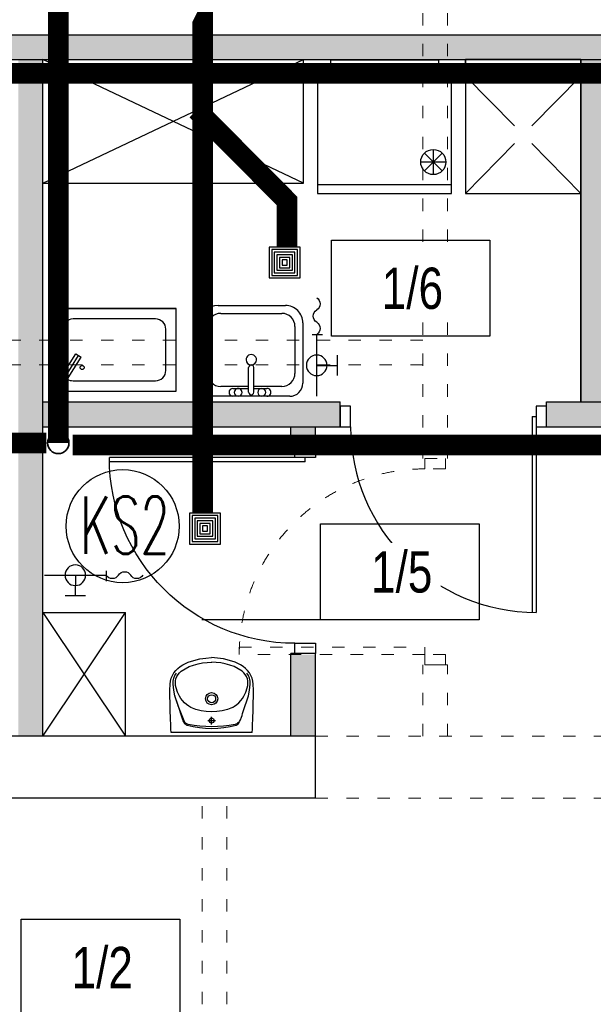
# Model space of a CAD drawing. Header units: millimetres. Extents: x 3698380 to 4312681, y 939872 to 1104488.
# Tile 44 of 93: x 3973080 to 3975862, y 1046630 to 1051403. Entities that reach past the tile are written whole.
import ezdxf
from ezdxf.lldxf.tags import DXFTag

# ---------------------------------------------------------------- set-up
doc = ezdxf.new("R2010")
doc.units = ezdxf.units.MM
doc.header["$LTSCALE"] = 10
doc.linetypes.add('ACAD_ISO03W100', pattern=[30, 12, -18])
doc.linetypes.add('ACAD_ISO10W100', pattern=[18, 12, -3, 0, -3])
for name, color, linetype, lineweight in [('0 20 cienka', 8, 'Continuous', 20), ('HVAC_KS_odpływowe', 22, 'Continuous', 35), ('HVAC_KS_podposadz', 96, 'DASHED', 60), ('HVAC_KS_podstropowa', 54, 'ACAD_ISO10W100', 35), ('IS_Grafika', 7, 'Continuous', 20)]:
    doc.layers.add(name, color=color, linetype=linetype, lineweight=lineweight)
for name, color, linetype in [('A_bloki', 252, 'Continuous'), ('A_kreskowanie', 8, 'Continuous'), ('A_opis_pom', 3, 'Continuous'), ('A_sc_istn', 252, 'Continuous'), ('A_sc_proj', 2, 'Continuous'), ('A_stolarka', 252, 'Continuous'), ('A_wymiary', 1, 'Continuous')]:
    doc.layers.add(name, color=color, linetype=linetype)
doc.styles.add('253.Legenda_wodkan$0$simplex', font='simplex.shx')
doc.styles.add('Strzałki', font='ic-isocp.shx', dxfattribs={"width": 0.8})
tags = doc.linetypes.add('DASHED', pattern=[19.049999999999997, 12.7, -6.35]).pattern_tags.tags
tags[6:7] = [DXFTag(74, 4), DXFTag(75, 0), DXFTag(340, '0'), DXFTag(46, 1.0), DXFTag(50, 0.0), DXFTag(44, 0.0), DXFTag(45, 0.0)]
tags[4:5] = [DXFTag(74, 4), DXFTag(75, 0), DXFTag(340, '0'), DXFTag(46, 1.0), DXFTag(50, 0.0), DXFTag(44, 0.0), DXFTag(45, 0.0)]

# ---------------------------------------------------------------- blocks, each defined once
blk = doc.blocks.new('rsredg')
at = {"layer": 'A_bloki', "linetype": 'Continuous'}
for p, q in [((538293.0476076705, -1273211.642432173), (538292.369990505, -1273228.280653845)), ((538293.7293177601, -1273194.285178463), (538293.0476076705, -1273211.642432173)), ((538687.2213394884, -1273194.285179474), (538293.7293177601, -1273194.285178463)), ((538687.2213394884, -1273194.285179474), (538687.9030494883, -1273211.642433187)), ((538687.9030494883, -1273211.642433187), (538688.5806665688, -1273228.280654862)), ((538291.0434066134, -1273264.267381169), (538289.7823094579, -1273301.618941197)), ((538292.369990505, -1273228.280653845), (538291.0434066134, -1273264.267381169)), ((538347.0387495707, -1273265.740317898), (538340.8152362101, -1273284.945340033)), ((538352.352057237, -1273250.659835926), (538347.0387495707, -1273265.740317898)), ((538359.6700263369, -1273238.575957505), (538352.352057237, -1273250.659835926)), ((538472.467571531, -1273252.416696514), (538508.4830853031, -1273252.416696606)), ((538490.4753288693, -1273234.408939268), (538490.4753287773, -1273270.42445304)), ((538621.280630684, -1273238.575958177), (538623.6974714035, -1273242.518452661)), ((538623.6974714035, -1273242.518452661), (538626.2854893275, -1273247.598780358)), ((538626.2854893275, -1273247.598780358), (538630.2462627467, -1273256.246283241)), ((538630.2462627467, -1273256.246283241), (538635.0759522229, -1273269.442237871)), ((538635.0759522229, -1273269.442237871), (538637.7628713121, -1273277.557122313)), ((538688.5806665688, -1273228.280654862), (538689.9072502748, -1273264.267382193)), ((538689.9072502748, -1273264.267382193), (538691.1683472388, -1273301.618942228)), ((538289.7823094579, -1273301.618941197), (538288.619442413, -1273337.636678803)), ((538334.0194935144, -1273305.983031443), (538327.4242432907, -1273326.153861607)), ((538340.8152362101, -1273284.945340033), (538334.0194935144, -1273305.983031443)), ((538389.1911227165, -1273316.196750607), (538379.2048646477, -1273322.054072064)), ((538591.8556127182, -1273316.196751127), (538601.8418707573, -1273322.054072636)), ((538637.7628713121, -1273277.557122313), (538640.7548956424, -1273286.739072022)), ((538640.7548956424, -1273286.739072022), (538647.2303098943, -1273306.772956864)), ((538647.2303098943, -1273306.772956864), (538653.6543302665, -1273326.481635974)), ((538691.1683472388, -1273301.618942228), (538692.3312140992, -1273337.636679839)), ((538288.619442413, -1273337.636678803), (538287.6915818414, -1273370.313898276)), ((538316.7055743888, -1273358.642103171), (538312.571961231, -1273372.628233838)), ((538321.6355007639, -1273343.515703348), (538316.7055743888, -1273358.642103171)), ((538327.4242432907, -1273326.153861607), (538321.6355007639, -1273343.515703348)), ((538341.2233971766, -1273359.867488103), (538334.9440060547, -1273370.262643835)), ((538349.0218296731, -1273349.456745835), (538341.2233971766, -1273359.867488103)), ((538358.4175541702, -1273339.234525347), (538349.0218296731, -1273349.456745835)), ((538368.7406895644, -1273329.857803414), (538358.4175541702, -1273339.234525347)), ((538379.2048646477, -1273322.054072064), (538368.7406895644, -1273329.857803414)), ((538601.8418707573, -1273322.054072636), (538612.306045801, -1273329.857804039)), ((538612.306045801, -1273329.857804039), (538622.6291811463, -1273339.234526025)), ((538622.6291811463, -1273339.234526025), (538632.0249055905, -1273349.456746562)), ((538632.0249055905, -1273349.456746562), (538639.823338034, -1273359.867488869)), ((538639.823338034, -1273359.867488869), (538646.102729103, -1273370.262644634)), ((538653.6543302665, -1273326.481635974), (538659.3559187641, -1273343.620155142)), ((538659.3559187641, -1273343.620155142), (538664.2513576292, -1273358.658184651)), ((538664.2513576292, -1273358.658184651), (538668.3787102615, -1273372.628273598)), ((538692.3312140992, -1273337.636679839), (538693.2590745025, -1273370.313899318)), ((538287.6915818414, -1273370.313898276), (538287.5579411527, -1273400.453679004)), ((538287.5579411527, -1273400.453679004), (538288.9173839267, -1273429.555139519)), ((538306.5270762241, -1273400.493069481), (538303.5716118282, -1273429.366400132)), ((538312.571961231, -1273372.628233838), (538306.5270762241, -1273400.493069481)), ((538318.4388790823, -1273411.595863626), (538315.8941240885, -1273422.316721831)), ((538325.4481243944, -1273390.907462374), (538318.4388790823, -1273411.595863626)), ((538334.9440060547, -1273370.262643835), (538325.4481243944, -1273390.907462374)), ((538646.102729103, -1273370.262644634), (538655.5986106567, -1273390.907463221)), ((538655.5986106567, -1273390.907463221), (538662.6078558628, -1273411.59586451)), ((538662.6078558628, -1273411.59586451), (538665.152610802, -1273422.316722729)), ((538668.3787102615, -1273372.628273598), (538674.423579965, -1273400.493070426)), ((538674.423579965, -1273400.493070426), (538677.3790442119, -1273429.366401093)), ((538693.392715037, -1273400.453680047), (538692.0332721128, -1273429.555140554)), ((538693.2590745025, -1273370.313899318), (538693.392715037, -1273400.453680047)), ((538288.9173839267, -1273429.555139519), (538290.8276541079, -1273443.947322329)), ((538290.8276541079, -1273443.947322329), (538294.4392250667, -1273458.038727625)), ((538294.4392250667, -1273458.038727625), (538299.9547835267, -1273471.541991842)), ((538303.5716118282, -1273429.366400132), (538303.9442633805, -1273443.908218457)), ((538303.9442633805, -1273443.908218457), (538306.5756227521, -1273457.907077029)), ((538306.5756227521, -1273457.907077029), (538312.1410602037, -1273470.926681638)), ((538315.8941240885, -1273422.316721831), (538314.4075859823, -1273433.359532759)), ((538314.4075859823, -1273433.359532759), (538314.7382053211, -1273444.539717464)), ((538314.7382053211, -1273444.539717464), (538317.1071189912, -1273455.512146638)), ((538317.1071189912, -1273455.512146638), (538321.3882575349, -1273465.846080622)), ((538663.9396157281, -1273455.512147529), (538659.658477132, -1273465.846081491)), ((538666.3085294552, -1273444.539718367), (538663.9396157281, -1273455.512147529)), ((538665.152610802, -1273422.316722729), (538666.6391488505, -1273433.359533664)), ((538666.6391488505, -1273433.359533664), (538666.3085294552, -1273444.539718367)), ((538674.3750331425, -1273457.907077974), (538668.809595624, -1273470.926682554)), ((538677.0063925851, -1273443.908219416), (538674.3750331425, -1273457.907077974)), ((538677.3790442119, -1273429.366401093), (538677.0063925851, -1273443.908219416)), ((538686.5114308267, -1273458.038728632), (538680.9958722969, -1273471.54199282)), ((538690.1230018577, -1273443.947323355), (538686.5114308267, -1273458.038728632)), ((538692.0332721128, -1273429.555140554), (538690.1230018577, -1273443.947323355)), ((538299.9547835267, -1273471.541991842), (538307.3148506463, -1273484.119461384)), ((538307.3148506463, -1273484.119461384), (538316.3749438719, -1273495.543812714)), ((538312.1410602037, -1273470.926681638), (538319.6717171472, -1273483.241352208)), ((538316.3749438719, -1273495.543812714), (538326.8430054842, -1273505.784774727)), ((538321.3882575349, -1273465.846080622), (538327.3627579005, -1273475.297101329)), ((538326.8430054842, -1273505.784774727), (538338.4117651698, -1273514.832389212)), ((538327.3627579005, -1273475.297101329), (538334.7011580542, -1273483.856982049)), ((538334.7011580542, -1273483.856982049), (538343.0669490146, -1273491.532545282)), ((538343.0669490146, -1273491.532545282), (538361.6337606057, -1273504.291910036)), ((538361.6337606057, -1273504.291910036), (538381.6972040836, -1273514.083441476)), ((538619.4129738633, -1273504.291910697), (538599.3495303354, -1273514.083442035)), ((538637.9797855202, -1273491.53254604), (538619.4129738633, -1273504.291910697)), ((538646.3455765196, -1273483.856982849), (538637.9797855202, -1273491.53254604)), ((538654.1076501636, -1273505.784775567), (538642.538890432, -1273514.832389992)), ((538653.683976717, -1273475.297102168), (538646.3455765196, -1273483.856982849)), ((538659.658477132, -1273465.846081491), (538653.683976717, -1273475.297102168)), ((538664.5757118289, -1273495.543813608), (538654.1076501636, -1273505.784775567)), ((538668.809595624, -1273470.926682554), (538661.278938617, -1273483.241353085)), ((538673.6358051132, -1273484.119462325), (538664.5757118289, -1273495.543813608)), ((538680.9958722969, -1273471.54199282), (538673.6358051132, -1273484.119462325)), ((538338.4117651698, -1273514.832389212), (538350.7747832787, -1273522.677516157)), ((538350.7747832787, -1273522.677516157), (538377.0442491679, -1273535.104360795)), ((538377.0442491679, -1273535.104360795), (538404.6075204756, -1273544.355737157)), ((538381.6972040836, -1273514.083441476), (538402.7200687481, -1273521.698857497)), ((538402.7200687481, -1273521.698857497), (538424.2640708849, -1273527.737751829)), ((538404.6075204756, -1273544.355737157), (538432.8597973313, -1273551.262174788)), ((538424.2640708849, -1273527.737751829), (538446.1622175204, -1273532.156997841)), ((538432.8597973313, -1273551.262174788), (538461.5557229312, -1273555.849084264)), ((538446.1622175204, -1273532.156997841), (538468.3026209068, -1273534.782923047)), ((538461.5557229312, -1273555.849084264), (538490.47532769, -1273557.942418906)), ((538468.3026209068, -1273534.782923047), (538490.5714065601, -1273535.798203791)), ((538512.744113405, -1273534.782923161), (538490.4753277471, -1273535.798203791)), ((538519.3949324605, -1273555.849084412), (538490.47532769, -1273557.942418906)), ((538534.8845168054, -1273532.156998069), (538512.744113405, -1273534.782923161)), ((538548.0908580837, -1273551.262175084), (538519.3949324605, -1273555.849084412)), ((538556.7826634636, -1273527.737752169), (538534.8845168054, -1273532.156998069)), ((538576.3431349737, -1273544.355737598), (538548.0908580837, -1273551.262175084)), ((538578.3266656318, -1273521.698857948), (538556.7826634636, -1273527.737752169)), ((538603.9064063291, -1273535.104361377), (538576.3431349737, -1273544.355737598)), ((538599.3495303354, -1273514.083442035), (538578.3266656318, -1273521.698857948)), ((538630.1758722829, -1273522.677516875), (538603.9064063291, -1273535.104361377)), ((538642.538890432, -1273514.832389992), (538630.1758722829, -1273522.677516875))]:
    blk.add_line(p, q, dxfattribs=at)
for centre, radius, start, end in [((538490.4753277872, -1273655.829269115), 442.5870643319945, 74.50029185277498, 105.4997078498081), ((538490.4753273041, -1273844.004993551), 620.9563963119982, 79.49233585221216, 100.5076638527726), ((539261.9117118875, -1273654.024814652), 990.1230361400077, 155.482595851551, 163.5934878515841), ((538381.3177035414, -1273254.823452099), 27.06663959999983, 109.6829408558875, 143.1102268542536), ((538382.1919043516, -1273260.070275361), 27.06663959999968, 100.5561048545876, 141.3183368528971), ((538490.4753288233, -1273252.416696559), 12.18, 359.9999998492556, 179.9999998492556), ((538490.4753288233, -1273252.416696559), 12.18, 179.9999998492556, 359.9999998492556), ((538598.7587524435, -1273260.070275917), 27.06663959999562, 38.68166285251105, 79.44389485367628), ((538599.632954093, -1273254.82345266), 27.06663960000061, 36.88977285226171, 70.31705885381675), ((538490.4753280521, -1273552.602262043), 257.2266080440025, 66.78838085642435, 113.2116188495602), ((538490.4753285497, -1273358.757415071), 29.68406313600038, 359.9999998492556, 179.9999998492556), ((538490.4753285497, -1273358.757415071), 29.68406313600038, 179.9999998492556, 359.9999998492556), ((538490.4753285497, -1273358.757415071), 19.38352239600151, 359.9999998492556, 179.9999998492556), ((538490.4753285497, -1273358.757415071), 19.38352239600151, 179.9999998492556, 359.9999998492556)]:
    blk.add_arc(centre, radius, start, end, dxfattribs=at)
blk = doc.blocks.new('jndf')
at = {"layer": 'A_stolarka', "ltscale": 2}
for p, q in [((6685.735240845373, -1555593.745362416), (6685.735240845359, -1556543.745362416)), ((6685.735240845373, -1555593.745362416), (6705.735240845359, -1555593.745362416)), ((6705.735240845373, -1555593.745362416), (6705.735240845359, -1556543.745362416))]:
    blk.add_line(p, q, dxfattribs=at)
for points in [[(5755.735240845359, -1555643.745362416), (5805.735240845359, -1555643.745362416), (5805.735240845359, -1555543.745362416), (5755.735240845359, -1555543.745362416)], [(6705.735240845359, -1555643.745362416), (6755.735240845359, -1555643.745362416), (6755.735240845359, -1555543.745362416), (6705.735240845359, -1555543.745362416)]]:
    blk.add_lwpolyline(points, close=True, dxfattribs=at)
blk.add_arc((6705.735240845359, -1555643.745362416), 900, 180, 270, dxfattribs=at)
blk = doc.blocks.new('kran ze złączką 2d - kran ze złączką 2d-1891425-1 PIĘTRO')
at = {"layer": 'A_bloki'}
for p, q in [((-0.0004953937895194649, 2.181129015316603), (0.0006402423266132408, -2.818870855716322)), ((29.99338467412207, 0.006812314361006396), (0, 1.380516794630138e-15)), ((14.99338506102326, 0.003405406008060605), (14.99565633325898, -9.996594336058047)), ((9.995656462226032, -9.997729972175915), (19.99565620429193, -9.995458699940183))]:
    blk.add_line(p, q, dxfattribs=at)
blk.add_circle((14.99338506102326, 0.003405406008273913), 4.999999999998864, dxfattribs=at)
for centre, start, end in [((-8.870194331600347, -1.790388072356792), 31.09503891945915, 148.9049610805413), ((-2.933111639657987, 1.790388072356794), 211.0950389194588, 328.9049610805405), ((-14.80727702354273, 1.790388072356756), 211.0950389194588, 328.9049610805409)]:
    blk.add_arc(centre, 3.466659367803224, start, end, dxfattribs=at)
blk = doc.blocks.new('Wpust podłogowy - DN 100-1891426-1 PIĘTRO')
at = {"layer": 'A_bloki'}
for p, q in [((7.499999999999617, 7.500000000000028), (-7.500000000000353, 7.500000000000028)), ((-7.500000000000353, 7.500000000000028), (-7.500000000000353, -7.500000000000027)), ((7.499999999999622, 7.500000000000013), (-7.500000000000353, 7.500000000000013)), ((-7.500000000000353, 7.500000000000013), (-7.500000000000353, -7.500000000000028)), ((6.249999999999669, 6.249999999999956), (-6.250000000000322, 6.249999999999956)), ((-6.250000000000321, 6.249999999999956), (-6.250000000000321, -6.249999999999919)), ((4.999999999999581, 4.999999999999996), (-5.000000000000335, 4.999999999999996)), ((-5.000000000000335, 4.999999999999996), (-5.000000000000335, -5.000000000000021)), ((4.999999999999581, -5.000000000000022), (4.999999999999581, 4.999999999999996)), ((6.249999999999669, -6.249999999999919), (6.249999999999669, 6.249999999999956)), ((7.499999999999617, -7.500000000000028), (7.499999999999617, 7.500000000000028)), ((7.499999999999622, -7.500000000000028), (7.499999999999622, 7.500000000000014)), ((3.749999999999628, 3.750000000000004), (-3.750000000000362, 3.750000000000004)), ((-3.750000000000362, 3.750000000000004), (-3.750000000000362, -3.74999999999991)), ((2.499999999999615, 2.500000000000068), (-2.500000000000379, 2.500000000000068)), ((-2.500000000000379, 2.500000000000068), (-2.500000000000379, -2.499999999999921)), ((1.249999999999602, 1.250000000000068), (-1.250000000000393, 1.250000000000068)), ((-1.250000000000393, 1.250000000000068), (-1.250000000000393, -1.249999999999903)), ((1.249999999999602, -1.249999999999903), (1.249999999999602, 1.250000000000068)), ((2.499999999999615, -2.499999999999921), (2.499999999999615, 2.500000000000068)), ((3.749999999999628, -3.749999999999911), (3.749999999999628, 3.750000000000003)), ((-3.750000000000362, -3.749999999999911), (3.749999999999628, -3.749999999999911)), ((-2.500000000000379, -2.499999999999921), (2.499999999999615, -2.499999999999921)), ((-1.250000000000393, -1.249999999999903), (1.249999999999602, -1.249999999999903)), ((-7.500000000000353, -7.500000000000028), (7.499999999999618, -7.500000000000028)), ((-7.500000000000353, -7.500000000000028), (7.499999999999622, -7.500000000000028)), ((-6.250000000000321, -6.249999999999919), (6.24999999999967, -6.249999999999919)), ((-5.000000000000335, -5.000000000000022), (4.999999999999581, -5.000000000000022))]:
    blk.add_line(p, q, dxfattribs=at)
blk = doc.blocks.new('zlew_ 1 komora_ gospodarczy_ 01 - 500 x 440mm-1748953-1 PIĘTRO')
at = {"layer": 'A_bloki'}
for p, q in [((-14.54107594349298, 25.98545988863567), (18.13391734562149, 25.98545988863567)), ((-14.54107594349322, 25.98545988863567), (18.13391734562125, 25.98545988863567)), ((-13.27107594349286, 22.17545988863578), (16.40892405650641, 22.17545988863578)), ((-23.43107593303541, -11.66454011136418), (-23.43107593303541, 17.0954598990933)), ((-23.43107593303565, -11.66454011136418), (-23.43107593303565, 17.0954598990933)), ((-19.62107594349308, -6.902040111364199), (-19.62107594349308, 15.82545988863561)), ((22.75892405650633, 15.82545988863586), (22.75892405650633, -6.902040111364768)), ((26.56892405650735, 17.55045317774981), (26.56892405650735, -11.66454011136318)), ((26.5689240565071, 17.55045317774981), (26.5689240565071, -11.66454011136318)), ((0.2989240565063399, -16.07447659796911), (0.2989240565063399, -4.039062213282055)), ((2.838924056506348, -16.07447659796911), (2.838924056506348, -4.039062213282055)), ((0.2989240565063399, -13.25204011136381), (-13.27107594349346, -13.25204011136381)), ((-7.321075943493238, -14.2045401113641), (0.29892405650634, -14.2045401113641)), ((16.4089240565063, -13.2520401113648), (2.838924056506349, -13.2520401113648)), ((2.838924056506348, -14.20454011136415), (9.188924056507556, -14.20454011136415)), ((20.21892405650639, -18.01454011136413), (-17.08107593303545, -18.01454011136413)), ((20.21892405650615, -18.01454011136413), (-17.08107593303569, -18.01454011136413)), ((9.188924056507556, -18.01454011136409), (-7.321075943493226, -18.01454011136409))]:
    blk.add_line(p, q, dxfattribs=at)
for centre, radius, start, end in [((-14.54107594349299, 17.09545989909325), 8.889999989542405, 90.00000000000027, 180.0000000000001), ((-14.54107594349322, 17.09545989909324), 8.889999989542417, 89.99999999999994, 179.9999999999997), ((18.13391734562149, 17.55045317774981), 8.435006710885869, 3.244165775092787e-13, 90.00000000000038), ((18.13391734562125, 17.55045317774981), 8.435006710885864, 359.9999999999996, 90), ((-13.27107594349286, 15.82545988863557), 6.350000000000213, 89.99999999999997, 179.9999999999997), ((16.40892405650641, 15.82545988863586), 6.34999999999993, 359.9999999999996, 90.00000000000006), ((1.568924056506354, -0.3175000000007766), 2.539999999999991, 359.9999999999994, 179.9999999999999), ((1.568924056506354, -0.3175000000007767), 2.539999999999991, 180.0000000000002, 5.088887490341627e-14), ((1.568924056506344, -4.039062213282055), 1.270000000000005, 359.9999999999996, 180), ((-13.27107594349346, -6.902040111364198), 6.349999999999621, 179.9999999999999, 269.9999999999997), ((16.4089240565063, -6.90204011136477), 6.350000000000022, 269.9999999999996, 6.997220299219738e-14), ((-17.08107593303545, -11.66454011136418), 6.349999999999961, 179.9999999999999, 269.9999999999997), ((-17.08107593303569, -11.66454011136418), 6.349999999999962, 179.9999999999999, 269.9999999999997), ((-7.321075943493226, -16.10954011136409), 1.905, 90.00000000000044, 269.9999999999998), ((-4.781075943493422, -16.10954011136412), 1.904999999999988, 359.9999999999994, 179.9999999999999), ((6.648924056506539, -16.10954011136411), 1.904999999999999, 2.671665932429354e-13, 179.9999999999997), ((9.188924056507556, -16.10954011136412), 1.90499999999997, 269.9999999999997, 90.00000000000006), ((20.21892405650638, -11.66454011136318), 6.350000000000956, 270, 3.81666561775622e-13), ((20.21892405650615, -11.66454011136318), 6.35000000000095, 269.9999999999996, 5.724998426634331e-14), ((-4.781075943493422, -16.10954011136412), 1.904999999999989, 180.0000000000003, 5.088887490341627e-14), ((1.568924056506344, -16.07447659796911), 1.270000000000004, 180, 5.088887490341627e-14), ((6.648924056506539, -16.10954011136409), 1.904999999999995, 180.0000000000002, 5.088887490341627e-14)]:
    blk.add_arc(centre, radius, start, end, dxfattribs=at)
blk = doc.blocks.new('d')
at = {"layer": 'A_kreskowanie', "ltscale": 2}
h = blk.add_hatch(color=252, dxfattribs=at)
h.dxf.hatch_style = 1
h.paths.add_polyline_path([(3731432.762027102, 791007.0220290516), (3731312.762027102, 791007.0220290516), (3731312.762027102, 789647.0220290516), (3731432.762027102, 789647.0220290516)])
h.paths.add_polyline_path([(3732874.74121824, 789327.0220290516), (3732874.741218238, 789347.0220290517), (3731432.762027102, 789347.0220290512), (3731432.762027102, 789227.0220290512), (3732874.74121824, 789227.0220290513)])
h.paths.add_polyline_path([(3732754.741218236, 789227.0220290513), (3732634.741218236, 789227.0220290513), (3732634.741218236, 789127.0220290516), (3732754.741218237, 789127.0220290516)])
h.paths.add_polyline_path([(3734281.525768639, 789347.0220290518), (3733874.741218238, 789347.0220290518), (3733874.741218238, 789227.0220290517), (3734281.525768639, 789227.0220290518)])
h.paths.add_polyline_path([(3734161.525768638, 791007.0220290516), (3734041.525768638, 791007.0220290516), (3734041.525768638, 790927.0220290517), (3734041.525768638, 790357.0220290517), (3734041.525768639, 789347.0220290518), (3734161.525768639, 789347.0220290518)])
h.paths.add_polyline_path([(3736381.898631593, 791007.0220290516), (3736261.898631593, 791007.0220290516), (3736261.898631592, 789347.0220290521), (3735463.648631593, 789347.0220290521), (3735314.741218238, 789347.022029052), (3735314.741218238, 789227.0220290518), (3736381.898631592, 789227.0220290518)])
h.paths.add_polyline_path([(3735583.648631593, 789227.0220290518), (3735463.648631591, 789227.0220290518), (3735463.648631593, 787727.0220290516), (3735583.648631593, 787727.0220290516)])
h.paths.add_polyline_path([(3732754.741218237, 788122.5584392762), (3732634.741218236, 788122.5584392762), (3732634.741218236, 787727.0220290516), (3732754.741218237, 787727.0220290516)])
h.paths.add_polyline_path([(3731432.762027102, 789527.0220290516), (3731312.762027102, 789527.0220290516), (3731312.762027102, 787727.0220290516), (3731432.762027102, 787727.0220290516)])
h.paths.add_polyline_path([(3730049.118100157, 787727.0220290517), (3729235.080024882, 787727.0220290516), (3729235.080024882, 787627.0220290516), (3729285.080024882, 787627.0220290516), (3729285.080024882, 787527.0220290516, 0.0278424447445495), (3729290.652833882, 787427.0220290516), (3730049.118100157, 787427.0220290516)])
h.paths.add_polyline_path([(3729285.080024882, 787527.0220290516), (3729235.080024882, 787527.0220290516), (3729235.080024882, 787427.0220290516), (3729290.652833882, 787427.0220290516, -0.02784244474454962)], flags=17)
h.paths.add_polyline_path([(3729285.080024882, 787627.0220290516), (3729235.080024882, 787627.0220290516), (3729235.080024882, 787527.0220290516), (3729285.080024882, 787527.0220290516)], flags=17)
h.paths.add_polyline_path([(3729114.741218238, 784607.0220290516), (3728714.741218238, 784607.0220290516), (3728714.741218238, 783607.0220290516), (3729114.741218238, 783607.0220290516)])
h.paths.add_polyline_path([(3729220.6646974, 783607.0220290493), (3729114.741218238, 783607.0220290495), (3729114.741218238, 783487.0220290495), (3729220.6646974, 783487.0220290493)])
h.paths.add_polyline_path([(3729309.741218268, 783607.0220290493), (3729220.6646974, 783607.0220290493), (3729220.6646974, 783487.0220290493), (3729309.741218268, 783487.0220290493)])
h.paths.add_polyline_path([(3732204.741218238, 783607.0220290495), (3730709.741218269, 783607.0220290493), (3730709.741218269, 783487.0220290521), (3732204.741218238, 783487.0220290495)])
h.paths.add_polyline_path([(3732324.741218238, 783707.0220290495), (3732204.741218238, 783707.0220290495), (3732204.741218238, 781627.0220290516), (3732324.741218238, 781627.0220290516)])
h.paths.add_polyline_path([(3735344.741218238, 786027.0220290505), (3735224.741218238, 786027.0220290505), (3732324.741218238, 786027.0220290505), (3732324.741218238, 785907.0220290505), (3735224.741218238, 785907.0220290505), (3735224.741218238, 781627.0220290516), (3735344.741218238, 781627.0220290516)])
h.paths.add_polyline_path([(3744114.741218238, 791127.0220290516), (3735314.741218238, 791127.0220290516), (3735314.741218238, 791007.0220290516), (3744114.741218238, 791007.0220290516)])
h.paths.add_polyline_path([(3740100.048347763, 791007.0220290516), (3739980.048347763, 791007.0220290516), (3739980.048347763, 787727.0220290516), (3740100.048347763, 787727.0220290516)])
h.paths.add_polyline_path([(3742214.741218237, 791007.0220290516), (3742094.741218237, 791007.0220290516), (3742094.741218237, 787727.0220290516), (3742214.741218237, 787727.0220290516)])
h.paths.add_polyline_path([(3727024.741218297, 793327.0220290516), (3726904.741218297, 793327.0220290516), (3726904.741218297, 789127.0220290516), (3727024.741218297, 789127.0220290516)])
h = blk.add_hatch(color=252, dxfattribs=at)
h.dxf.hatch_style = 1
h.paths.add_polyline_path([(3733274.741218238, 791127.0220290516), (3729114.741218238, 791127.0220290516), (3729114.741218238, 791007.0220290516), (3732204.741218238, 791007.0220290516), (3733274.741218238, 791007.0220290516)])
h.paths.add_polyline_path([(3733394.741218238, 791127.0220290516), (3733274.741218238, 791127.0220290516), (3733274.741218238, 791007.0220290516), (3733394.741218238, 791007.0220290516)])
h.paths.add_polyline_path([(3735194.741218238, 791127.0220290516), (3733394.741218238, 791127.0220290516), (3733394.741218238, 791007.0220290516), (3733824.741218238, 791007.0220290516), (3734041.525768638, 791007.0220290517), (3735194.741218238, 791007.0220290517)])
h.paths.add_polyline_path([(3735314.741218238, 791127.0220290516), (3735194.741218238, 791127.0220290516), (3735194.741218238, 791007.0220290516), (3735314.741218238, 791007.0220290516)])
h.paths.add_polyline_path([(3731432.762027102, 789647.0220290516), (3731312.762027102, 789647.0220290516), (3731312.762027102, 789527.0220290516), (3731432.762027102, 789527.0220290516)])
at = {"layer": '0 20 cienka', "color": 252, "linetype": 'ACAD_ISO03W100', "ltscale": 0.5}
for p, q in [((3732754.741218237, 787727.0220290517), (3734254.741218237, 787727.0220290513)), ((3732754.741218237, 787427.0220290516), (3734254.741218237, 787427.0220290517))]:
    blk.add_line(p, q, dxfattribs=at)
for points in [[(3733274.741218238, 789072.5584392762), (3733274.741218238, 791727.0220290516)], [(3733394.741218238, 789072.5584392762), (3733394.741218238, 791727.0220290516)], [(3733274.741218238, 789647.0220290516), (3730474.741218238, 789647.0220290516)], [(3733274.741218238, 789527.0220290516), (3730474.741218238, 789527.0220290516)], [(3733274.741218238, 787727.0220290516), (3733274.741218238, 788072.5584392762)], [(3733394.741218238, 788072.5584392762), (3733274.741218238, 788072.5584392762)], [(3733394.741218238, 787727.0220290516), (3733394.741218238, 788072.5584392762)], [(3732204.741218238, 781627.0220290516), (3732204.741218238, 787427.0220290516)], [(3732324.741218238, 781627.0220290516), (3732324.741218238, 787427.0220290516)]]:
    blk.add_lwpolyline(points, dxfattribs=at)
for points in [[(3733284.741218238, 789072.5584392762), (3733384.741218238, 789072.5584392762), (3733384.741218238, 789022.5584392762), (3733284.741218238, 789022.5584392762)], [(3732384.741218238, 788157.5584392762), (3733284.741218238, 788157.5584392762), (3733284.741218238, 788122.5584392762), (3732384.741218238, 788122.5584392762)], [(3733384.741218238, 788072.5584392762), (3733384.741218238, 788122.5584392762), (3733284.741218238, 788122.5584392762), (3733284.741218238, 788072.5584392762)]]:
    blk.add_lwpolyline(points, close=True, dxfattribs=at)
blk.add_arc((3733284.741218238, 788122.5584392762), 900.0000000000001, 90, 180, dxfattribs=at)
at = {"layer": 'A_bloki', "color": 252, "linetype": 'Continuous'}
for p, q in [((3731432.762027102, 790407.0220290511), (3732695.883715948, 791007.0220290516)), ((3732695.883715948, 790407.0220290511), (3731432.762027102, 791007.0220290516)), ((3732695.883715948, 790407.0220290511), (3732695.883715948, 791007.0220290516)), ((3733719.419407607, 790684.8802893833), (3733481.525768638, 790927.0220290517)), ((3733803.632129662, 790684.8802893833), (3734041.525768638, 790927.0220290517)), ((3733481.525768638, 790357.0220290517), (3733719.419407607, 790599.1637687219)), ((3734041.525768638, 790357.0220290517), (3733803.632129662, 790599.1637687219)), ((3731432.762027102, 790407.0220290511), (3732695.883715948, 790407.0220290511)), ((3732078.559764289, 789799.4415107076), (3731478.559764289, 789799.4415107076)), ((3731478.559764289, 789799.4415107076), (3731478.559764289, 789399.736266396)), ((3731478.559764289, 789799.4415107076), (3732078.559764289, 789799.4415107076)), ((3732078.559764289, 789399.736266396), (3732078.559764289, 789799.4415107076)), ((3731978.559764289, 789749.4415107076), (3731578.559764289, 789749.4415107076)), ((3731528.559764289, 789699.4415107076), (3731528.559764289, 789499.736266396)), ((3732028.559764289, 789499.736266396), (3732028.559764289, 789699.4415107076)), ((3731521.649832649, 789467.5565665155), (3731592.806937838, 789580.5707924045)), ((3731536.48482853, 789462.9655785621), (3731605.500430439, 789572.5785933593)), ((3731592.806937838, 789580.5707924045), (3731618.193923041, 789564.5863943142)), ((3731547.036817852, 789451.5721684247), (3731618.193923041, 789564.5863943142)), ((3731578.559764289, 789449.736266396), (3731978.559764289, 789449.736266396)), ((3731478.559764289, 789399.736266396), (3732078.559764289, 789399.736266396)), ((3731432.762027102, 788327.0220290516), (3731832.762027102, 788327.0220290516)), ((3731432.762027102, 788327.0220290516), (3731832.762027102, 787727.0220290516)), ((3731432.762027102, 787727.0220290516), (3731832.762027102, 788327.0220290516)), ((3731832.762027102, 787727.0220290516), (3731832.762027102, 788327.0220290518))]:
    blk.add_line(p, q, dxfattribs=at)
at = {"layer": 'A_bloki', "color": 252}
for p, q in [((3733325.595465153, 790571.1942825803), (3733325.595465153, 790448.946916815)), ((3733282.374494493, 790553.2915703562), (3733368.816435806, 790466.8496290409)), ((3733368.816435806, 790553.2915703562), (3733282.374494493, 790466.8496290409)), ((3733386.719148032, 790510.0705996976), (3733264.471782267, 790510.0705996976)), ((3733414.34535772, 790399.3973846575), (3732764.34535772, 790399.3973846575))]:
    blk.add_line(p, q, dxfattribs=at)
for points in [[(3732827.962931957, 790957.0220290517), (3732827.962931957, 791006.325584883), (3733350.727783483, 791006.325584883), (3733350.727783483, 790957.0220290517)], [(3732764.34535772, 790957.0220290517), (3732764.34535772, 790357.0220290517), (3733414.34535772, 790357.0220290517), (3733414.34535772, 790957.0220290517)]]:
    blk.add_lwpolyline(points, close=True, dxfattribs=at)
at = {"layer": 'A_bloki', "color": 252, "linetype": 'Continuous'}
for points in [[(3734041.525768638, 790357.0220290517), (3734041.525768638, 791007.0220290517), (3733481.525768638, 791007.0220290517), (3733481.525768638, 790357.0220290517)], [(3734041.525768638, 791007.0220290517), (3734041.525768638, 790927.0220290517), (3733481.525768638, 790927.0220290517), (3733481.525768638, 791007.0220290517)]]:
    blk.add_lwpolyline(points, close=True, dxfattribs=at)
at = {"layer": 'A_bloki', "color": 252}
blk.add_circle((3733325.595465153, 790510.0705996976), 61.12368288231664, dxfattribs=at)
at = {"layer": 'A_bloki', "color": 252, "linetype": 'Continuous'}
for centre, radius in [((3731622.879264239, 789513.9530276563), 10), ((3731520.500430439, 789437.5785933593), 30)]:
    blk.add_circle(centre, radius, dxfattribs=at)
for centre, radius, start, end in [((3731578.559764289, 789699.4415107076), 50, 90, 180), ((3731978.559764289, 789699.4415107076), 50, 0, 90), ((3731578.559764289, 789499.736266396), 50.00000000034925, 180, 199.4687306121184), ((3731978.559764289, 789499.736266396), 50, 270, 0), ((3731578.559764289, 789499.7362663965), 50.00000000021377, 236.6430509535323, 270)]:
    blk.add_arc(centre, radius, start, end, dxfattribs=at)
at = {"layer": 'A_opis_pom', "color": 252, "ltscale": 2}
blk.add_line((3732779.401891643, 788291.4642851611), (3732202.523927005, 788291.4642851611), dxfattribs=at)
for points in [[(3732831.365737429, 790131.8910114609), (3733600.293594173, 790131.8910114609), (3733600.293594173, 789666.4677615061), (3732831.365737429, 789666.4677615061)], [(3732779.401891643, 788756.8875351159), (3733548.329748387, 788756.8875351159), (3733548.329748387, 788291.4642851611), (3732779.401891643, 788291.4642851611)], [(3731327.15576786, 786839.007608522), (3732096.083624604, 786839.007608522), (3732096.083624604, 786373.5843585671), (3731327.15576786, 786373.5843585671)]]:
    blk.add_lwpolyline(points, close=True, dxfattribs=at)
at = {"layer": 'A_sc_istn', "color": 252}
for points in [[(3732754.741218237, 787727.0220290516), (3731149.118100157, 787727.0220290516)], [(3732754.741218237, 787427.0220290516), (3731149.118100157, 787427.0220290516)]]:
    blk.add_lwpolyline(points, dxfattribs=at)
at = {"layer": 'A_sc_proj', "color": 252, "ltscale": 2}
for p, q in [((3729114.741218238, 791007.0220290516), (3731774.741218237, 791007.0220290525)), ((3731432.762027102, 787727.0220290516), (3731432.762027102, 791007.0220290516)), ((3731432.762027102, 787727.0220290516), (3731432.762027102, 791007.0220290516)), ((3732204.741218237, 791007.0220290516), (3733824.741218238, 791007.0220290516)), ((3734041.525768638, 791007.0220290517), (3734041.525768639, 789347.0220290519)), ((3734041.525768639, 789347.0220290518), (3734041.525768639, 791007.0220290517)), ((3731432.762027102, 789347.0220290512), (3732874.741218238, 789347.0220290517)), ((3733874.741218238, 789347.0220290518), (3734281.525768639, 789347.0220290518)), ((3731432.762027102, 789227.0220290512), (3732874.741218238, 789227.0220290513)), ((3732634.741218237, 789127.0220290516), (3732634.741218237, 789227.0220290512)), ((3732634.741218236, 789127.0220290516), (3732634.741218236, 789227.0220290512)), ((3732754.741218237, 789127.0220290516), (3732754.741218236, 789227.0220290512)), ((3732754.741218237, 789127.0220290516), (3732754.741218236, 789227.0220290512)), ((3733874.741218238, 789227.0220290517), (3734281.525768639, 789227.0220290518)), ((3732634.741218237, 787727.0220290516), (3732634.741218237, 788127.0220290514)), ((3732634.741218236, 787727.0220290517), (3732634.741218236, 788127.0220290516)), ((3732754.741218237, 787727.0220290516), (3732754.741218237, 788127.0220290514)), ((3732754.741218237, 787727.0220290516), (3732754.741218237, 788127.0220290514))]:
    blk.add_line(p, q, dxfattribs=at)
at = {"layer": 'A_sc_proj', "color": 252, "ltscale": 16}
for p, q in [((3732874.741218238, 789227.0220290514), (3732874.741218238, 789347.0220290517)), ((3733874.741218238, 789227.0220290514), (3733874.741218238, 789347.0220290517)), ((3732754.741218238, 789127.0220290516), (3732634.741218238, 789127.0220290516)), ((3732754.741218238, 788127.0220290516), (3732634.741218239, 788127.0220290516)), ((3732754.741218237, 787427.0220290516), (3732754.741218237, 787727.0220290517))]:
    blk.add_line(p, q, dxfattribs=at)
at = {"layer": 'A_sc_proj', "color": 252, "ltscale": 2}
for points in [[(3729114.741218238, 791127.0220290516), (3744114.741218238, 791127.0220290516)], [(3729114.741218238, 791007.0220290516), (3744114.741218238, 791007.0220290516)], [(3729114.741218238, 791007.0220290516), (3732204.741218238, 791007.0220290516)]]:
    blk.add_lwpolyline(points, dxfattribs=at)
at = {"layer": 'A_bloki', "color": 252, "linetype": 'Continuous', "yscale": 10, "zscale": 10}
for name, p, xscale, rotation in [('Wpust podłogowy - DN 100-1891426-1 PIĘTRO', (3732604.568241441, 790022.9492807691), 10, 179.9999999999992), ('kran ze złączką 2d - kran ze złączką 2d-1891425-1 PIĘTRO', (3732760.27369795, 789674.471743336), -10, 90), ('Wpust podłogowy - DN 100-1891426-1 PIĘTRO', (3732218.854424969, 788733.3356936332), 10, 89.99999999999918)]:
    blk.add_blockref(name, p, dxfattribs=dict(at, xscale=xscale, rotation=rotation))
for name, p, xscale in [('zlew_ 1 komora_ gospodarczy_ 01 - 500 x 440mm-1748953-1 PIĘTRO', (3732427.275871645, 789554.6171444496), 10), ('kran ze złączką 2d - kran ze złączką 2d-1891425-1 PIĘTRO', (3731739.738529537, 788507.2494065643), -10)]:
    blk.add_blockref(name, p, dxfattribs=dict(at, xscale=xscale))
at = {"layer": 'A_bloki', "color": 252, "xscale": -1, "rotation": 180}
blk.add_blockref('rsredg', (3193760.374521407, -485450.1900705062), dxfattribs=at)
at = {"layer": 'A_stolarka', "color": 252}
blk.add_blockref('jndf', (3727119.005977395, 2344870.767391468), dxfattribs=at)
at = {"layer": 'A_stolarka', "color": 252, "xscale": -1, "rotation": 270}
blk.add_blockref('jndf', (5288298.486580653, 782371.286788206), dxfattribs=at)
at = {"layer": 'A_opis_pom', "color": 252, "char_height": 200, "attachment_point": 5, "style": 'Strzałki', "bg_fill": 3, "box_fill_scale": 1.2, "bg_fill_color": 256, "bg_fill_transparency": 10554628}
for s, insert in [('1/6', (3733224.353299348, 789896.7224476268)), ('1/5', (3733172.389453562, 788521.7189712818)), ('1/2', (3731720.143329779, 786603.8390446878))]:
    blk.add_mtext(s, dxfattribs=dict(at, insert=insert))

msp = doc.modelspace()

# ---------------------------------------------------------------- block references
at = {"layer": 'A_wymiary'}
msp.add_blockref('d', (241760.1187590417, 260202.7288855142), dxfattribs=at)

# ---------------------------------------------------------------- next in the draw order: linework, layer by layer
at = {"layer": 'HVAC_KS_odpływowe'}
msp.add_circle((3973267.22278842, 1049351.469856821), 51.8450625, dxfattribs=at)
at = {"layer": 'HVAC_KS_podposadz', "ltscale": 2, "const_width": 100}
for points in [[(3973267.22278842, 1049351.469856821), (3973267.222788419, 1051745.744772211), (3973649.555268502, 1052138.439167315)], [(3973967.116252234, 1049011.064579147), (3973967.11625224, 1051745.744772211), (3974342.310362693, 1052125.048381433)], [(3974376.704325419, 1050300.678166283), (3974376.704325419, 1050523.847559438), (3973939.116539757, 1050964.223057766)]]:
    msp.add_lwpolyline(points, dxfattribs=at)
at = {"layer": 'HVAC_KS_podstropowa', "ltscale": 2, "const_width": 100}
for points in [[(3971326.331658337, 1053955.299435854), (3971326.331658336, 1051143.451814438), (3979757.763443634, 1051143.451814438)], [(3971326.331658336, 1051143.451814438), (3971326.331658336, 1049753.757382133), (3971729.912626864, 1049351.46985682), (3973210.028136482, 1049351.46985682)], [(3977383.685527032, 1049340.976808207), (3973337.396294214, 1049340.976808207)]]:
    msp.add_lwpolyline(points, dxfattribs=at)
at = {"layer": 'IS_Grafika', "lineweight": 30}
msp.add_circle((3973579.503018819, 1048947.698625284, 5.443463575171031e-05), 274.0960862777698, dxfattribs=at)

# ---------------------------------------------------------------- next in the draw order: texts
at = {"layer": 'HVAC_KS_odpływowe', "color": 0, "style": '253.Legenda_wodkan$0$simplex', "width": 0.6}
msp.add_text('KS2', height=277.2, dxfattribs=at).set_placement((3973372.863018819, 1048814.138625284, 5.443463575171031e-05))

doc.saveas('drawing.dxf')
